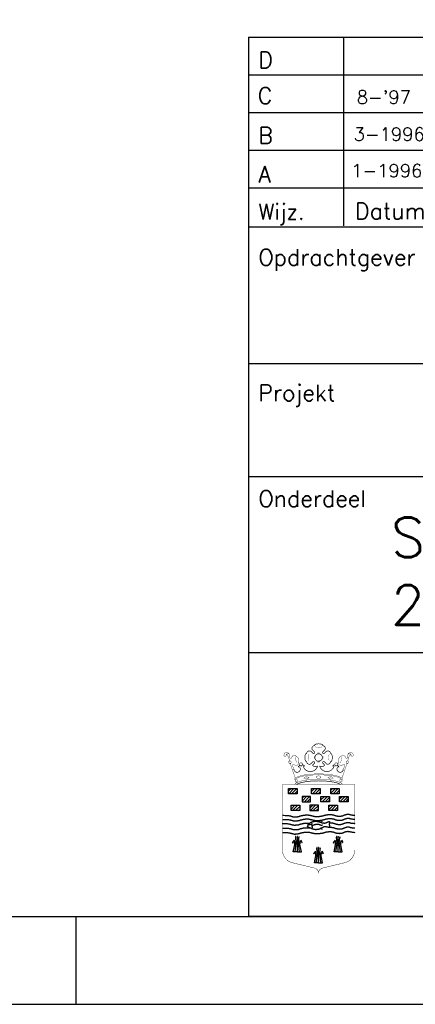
# Model space of a CAD drawing. Extents: x 0 to 84100, y 0 to 59400.
# Tile 3 of 10: x 62457 to 66965, y 0 to 11201. Entities that reach past the tile are written whole.
import ezdxf

# ---------------------------------------------------------------- set-up
doc = ezdxf.new("R2010")
doc.units = 0
doc.header["$LTSCALE"] = 60
doc.header["$MEASUREMENT"] = 0
doc.layers.get('0').update_dxf_attribs({"linetype": 'CONTINUOUS'})
for name, color, linetype in [('KADER', 2, 'CONTINUOUS'), ('STEMPEL', 4, 'CONTINUOUS'), ('WEGEN-TEGELPADEN', 130, 'CONTINUOUS')]:
    doc.layers.add(name, color=color, linetype=linetype)
doc.styles.add('ROMANS', font='romans')
doc.styles.get("Standard").update_dxf_attribs({"font": 'simplex'})

# ---------------------------------------------------------------- blocks, each defined once
blk = doc.blocks.new('*X9')
at = {"color": 0}
for p, q in [((172.22, 62.22), (174.52, 64.51)), ((172.22, 64.46), (172.28, 64.51)), ((172.77, 60.51), (176.77, 64.51)), ((175.01, 60.51), (178.72, 64.23)), ((177.26, 60.51), (178.72, 61.98)), ((186.72, 63.24), (187.99, 64.51)), ((186.72, 61), (190.24, 64.51)), ((188.48, 60.51), (192.48, 64.51)), ((190.73, 60.51), (193.22, 63.01)), ((192.97, 60.51), (193.22, 60.76)), ((164.95, 54.94), (168.45, 58.44)), ((164.95, 57.18), (166.2, 58.44)), ((166.69, 54.44), (170.69, 58.44)), ((168.94, 54.44), (171.45, 56.95)), ((171.18, 54.44), (171.45, 54.7)), ((179.27, 58.04), (179.67, 58.44)), ((179.27, 55.8), (181.92, 58.44)), ((180.16, 54.44), (184.16, 58.44)), ((182.41, 54.44), (185.77, 57.81)), ((184.65, 54.44), (185.77, 55.56)), ((193.51, 56.56), (195.39, 58.44)), ((193.63, 54.44), (197.63, 58.44)), ((195.88, 54.44), (199.88, 58.44)), ((198.12, 54.44), (200.01, 56.33)), ((156.69, 48.93), (159.54, 51.78)), ((156.69, 51.17), (157.3, 51.78)), ((157.79, 47.78), (161.79, 51.78)), ((160.03, 47.78), (163.19, 50.94)), ((162.28, 47.78), (163.19, 48.69)), ((170.83, 49.59), (173.01, 51.78)), ((171.26, 47.78), (175.26, 51.78)), ((173.5, 47.78), (177.33, 51.6)), ((175.75, 47.78), (177.33, 49.36)), ((185.31, 50.61), (186.48, 51.78)), ((185.31, 48.36), (188.73, 51.78)), ((186.97, 47.78), (190.97, 51.78)), ((189.22, 47.78), (191.81, 50.37)), ((191.46, 47.78), (191.81, 48.13))]:
    blk.add_line(p, q, dxfattribs=at)
blk = doc.blocks.new('*X10')
at = {"color": 0}
for p, q in [((154.66, 62.62), (156.56, 64.51)), ((154.8, 60.51), (158.8, 64.51)), ((157.05, 60.51), (161.05, 64.51)), ((159.29, 60.51), (161.16, 62.38))]:
    blk.add_line(p, q, dxfattribs=at)
blk = doc.blocks.new('STEMPEL')
at = {"layer": 'WEGEN-TEGELPADEN'}
for p, q in [((59260, 46487), (59266, 46489)), ((59911, 46487), (59906, 46489)), ((59327, 46281), (59327, 46281)), ((59605, 45824), (59629, 45833)), ((59607, 45750), (59627, 45742)), ((59308, 45619), (59293, 45596)), ((59308, 45619), (59293, 45596)), ((59318, 45585), (59308, 45619)), ((59318, 45585), (59308, 45619)), ((59332, 45585), (59326, 45652)), ((59332, 45585), (59326, 45652)), ((59344, 45487), (59344, 45651)), ((59344, 45487), (59344, 45651)), ((59344, 45487), (59344, 45651)), ((59344, 45487), (59344, 45651)), ((59356, 45585), (59362, 45647)), ((59356, 45585), (59362, 45647)), ((59370, 45585), (59380, 45619)), ((59370, 45585), (59380, 45619)), ((59380, 45619), (59392, 45600)), ((59380, 45619), (59392, 45600)), ((59773, 45619), (59758, 45596)), ((59773, 45619), (59758, 45596)), ((59783, 45585), (59773, 45619)), ((59783, 45585), (59773, 45619)), ((59797, 45585), (59791, 45652)), ((59797, 45585), (59791, 45652)), ((59809, 45487), (59809, 45651)), ((59809, 45487), (59809, 45651)), ((59809, 45487), (59809, 45651)), ((59809, 45487), (59809, 45651)), ((59821, 45585), (59827, 45647)), ((59821, 45585), (59827, 45647)), ((59835, 45585), (59845, 45619)), ((59835, 45585), (59845, 45619)), ((59845, 45619), (59857, 45600)), ((59845, 45619), (59857, 45600)), ((59297, 45487), (59318, 45585)), ((59297, 45487), (59318, 45585)), ((59344, 45487), (59297, 45487)), ((59344, 45487), (59297, 45487)), ((59305, 45585), (59344, 45585)), ((59305, 45585), (59344, 45585)), ((59318, 45487), (59332, 45585)), ((59318, 45487), (59332, 45585)), ((59383, 45585), (59344, 45585)), ((59383, 45585), (59344, 45585)), ((59344, 45487), (59391, 45487)), ((59344, 45487), (59391, 45487)), ((59370, 45487), (59356, 45585)), ((59370, 45487), (59356, 45585)), ((59391, 45487), (59370, 45585)), ((59391, 45487), (59370, 45585)), ((59549, 45494), (59535, 45471)), ((59549, 45494), (59535, 45471)), ((59559, 45461), (59549, 45494)), ((59559, 45461), (59549, 45494)), ((59573, 45461), (59567, 45527)), ((59573, 45461), (59567, 45527)), ((59585, 45362), (59585, 45527)), ((59585, 45362), (59585, 45527)), ((59585, 45362), (59585, 45527)), ((59585, 45362), (59585, 45527)), ((59598, 45461), (59603, 45523)), ((59598, 45461), (59603, 45523)), ((59611, 45461), (59621, 45494)), ((59611, 45461), (59621, 45494)), ((59621, 45494), (59633, 45475)), ((59621, 45494), (59633, 45475)), ((59762, 45487), (59783, 45585)), ((59762, 45487), (59783, 45585)), ((59809, 45487), (59762, 45487)), ((59809, 45487), (59762, 45487)), ((59769, 45585), (59809, 45585)), ((59769, 45585), (59809, 45585)), ((59783, 45487), (59797, 45585)), ((59783, 45487), (59797, 45585)), ((59848, 45585), (59809, 45585)), ((59848, 45585), (59809, 45585)), ((59809, 45487), (59856, 45487)), ((59809, 45487), (59856, 45487)), ((59835, 45487), (59821, 45585)), ((59835, 45487), (59821, 45585)), ((59856, 45487), (59835, 45585)), ((59856, 45487), (59835, 45585)), ((59539, 45362), (59559, 45461)), ((59539, 45362), (59559, 45461)), ((59546, 45461), (59585, 45461)), ((59546, 45461), (59585, 45461)), ((59559, 45362), (59573, 45461)), ((59559, 45362), (59573, 45461)), ((59625, 45461), (59585, 45461)), ((59625, 45461), (59585, 45461)), ((59611, 45362), (59598, 45461)), ((59611, 45362), (59598, 45461)), ((59632, 45362), (59611, 45461)), ((59632, 45362), (59611, 45461)), ((59585, 45362), (59539, 45362)), ((59585, 45362), (59539, 45362)), ((59585, 45362), (59632, 45362)), ((59585, 45362), (59632, 45362)), ((59585, 45243), (59585, 45243)), ((59585, 45243), (59585, 45243))]:
    blk.add_line(p, q, dxfattribs=at)
at = {"layer": 'WEGEN-TEGELPADEN', "color": 5}
blk.add_line((59334, 46272), (59334, 46272), dxfattribs=at)
at = {"layer": 'WEGEN-TEGELPADEN'}
for points in [[(73111, 47751), (58795, 47751)], [(59592, 46518), (59588, 46518)], [(59172, 45807), (59189, 45807), (59204, 45807), (59216, 45807), (59226, 45806), (59235, 45805), (59241, 45804), (59247, 45803), (59252, 45802), (59257, 45801), (59262, 45800), (59266, 45799), (59270, 45798), (59274, 45797), (59277, 45796), (59280, 45795), (59284, 45794), (59287, 45794), (59290, 45793), (59293, 45792), (59296, 45791), (59299, 45791), (59302, 45790), (59305, 45790), (59308, 45790), (59311, 45789), (59314, 45790), (59318, 45790), (59321, 45790), (59324, 45790), (59328, 45791), (59331, 45791), (59334, 45791), (59337, 45791), (59340, 45792), (59343, 45792), (59346, 45792), (59349, 45793), (59352, 45793), (59354, 45793), (59357, 45794), (59359, 45794), (59362, 45795), (59364, 45796), (59366, 45797), (59368, 45797), (59370, 45798), (59372, 45799), (59374, 45800), (59376, 45800), (59378, 45801), (59381, 45801), (59383, 45802), (59385, 45803), (59388, 45803), (59391, 45804), (59394, 45804), (59397, 45805), (59401, 45806), (59404, 45807), (59408, 45807), (59412, 45808), (59415, 45809), (59419, 45810), (59423, 45810), (59427, 45811), (59430, 45811), (59433, 45811), (59437, 45812), (59440, 45812), (59443, 45812), (59447, 45812), (59450, 45812), (59453, 45812), (59456, 45812), (59459, 45812), (59462, 45812), (59466, 45811), (59469, 45811), (59471, 45811), (59474, 45811), (59477, 45810), (59479, 45810)], [(59173, 45901), (59190, 45901), (59205, 45900), (59217, 45900), (59227, 45899), (59235, 45899), (59242, 45898), (59248, 45897), (59253, 45896), (59258, 45895), (59262, 45894), (59267, 45893), (59271, 45892), (59274, 45891), (59278, 45890), (59281, 45889), (59285, 45888), (59288, 45887), (59291, 45886), (59294, 45885), (59297, 45885), (59300, 45884), (59303, 45884), (59306, 45883), (59309, 45883), (59312, 45883), (59315, 45883), (59319, 45883), (59322, 45883), (59325, 45884), (59329, 45884), (59332, 45884), (59335, 45885), (59338, 45885), (59341, 45885), (59344, 45885), (59347, 45886), (59350, 45886), (59353, 45886), (59355, 45887), (59358, 45887), (59360, 45888), (59363, 45889), (59365, 45889), (59367, 45890), (59369, 45891), (59371, 45892), (59373, 45892), (59375, 45893), (59377, 45894), (59379, 45894), (59382, 45895), (59384, 45895), (59386, 45896), (59389, 45897), (59392, 45897), (59395, 45898), (59398, 45899), (59401, 45899), (59405, 45900), (59409, 45901), (59412, 45902), (59416, 45902), (59420, 45903), (59424, 45904), (59427, 45904), (59431, 45904), (59434, 45905), (59438, 45905), (59441, 45905), (59444, 45905), (59447, 45905), (59451, 45905), (59454, 45905), (59457, 45905), (59460, 45905), (59463, 45905), (59466, 45905), (59469, 45905), (59472, 45904), (59475, 45904), (59478, 45904), (59481, 45903), (59483, 45903), (59486, 45902), (59489, 45901), (59491, 45901), (59494, 45900), (59497, 45899), (59500, 45899), (59503, 45898), (59506, 45897), (59509, 45896), (59512, 45895), (59515, 45894), (59518, 45894), (59521, 45893), (59523, 45892), (59526, 45892), (59529, 45891), (59532, 45891), (59534, 45890), (59537, 45890), (59540, 45889), (59542, 45889), (59545, 45889), (59548, 45888), (59550, 45888), (59553, 45888), (59556, 45887), (59559, 45887), (59562, 45887), (59565, 45887), (59568, 45887), (59572, 45887), (59575, 45887), (59578, 45888), (59582, 45888), (59586, 45888), (59589, 45889), (59593, 45889), (59597, 45889), (59601, 45890), (59605, 45890), (59609, 45891), (59613, 45891), (59617, 45892), (59621, 45893), (59625, 45893), (59629, 45894), (59633, 45895), (59637, 45896), (59640, 45897), (59644, 45898), (59647, 45899), (59650, 45900), (59653, 45901), (59656, 45902), (59659, 45903), (59662, 45904), (59665, 45904), (59667, 45905), (59670, 45906), (59673, 45906), (59675, 45907), (59678, 45907), (59680, 45907), (59683, 45908), (59686, 45908), (59688, 45909), (59691, 45909), (59694, 45909), (59697, 45909), (59700, 45910), (59703, 45910), (59706, 45910), (59709, 45911), (59712, 45911), (59715, 45911), (59718, 45911), (59722, 45911), (59725, 45910), (59728, 45910), (59731, 45910), (59734, 45909), (59737, 45909), (59740, 45908), (59743, 45908), (59746, 45907), (59748, 45907), (59751, 45906), (59753, 45906), (59755, 45905), (59758, 45905), (59760, 45904), (59762, 45903), (59764, 45903), (59766, 45902), (59768, 45901), (59770, 45900), (59772, 45900), (59774, 45899), (59776, 45898), (59778, 45897), (59780, 45897), (59782, 45896), (59784, 45895), (59786, 45895), (59789, 45894), (59791, 45894), (59794, 45893), (59796, 45893), (59799, 45893), (59801, 45892), (59804, 45892), (59806, 45892), (59809, 45891), (59811, 45891), (59814, 45891), (59816, 45891), (59818, 45891), (59821, 45890), (59823, 45890), (59825, 45891), (59827, 45891), (59829, 45891), (59832, 45891), (59834, 45891), (59836, 45891), (59838, 45892), (59841, 45892), (59843, 45892), (59846, 45893), (59849, 45893), (59851, 45893), (59853, 45894), (59856, 45895), (59858, 45895), (59860, 45896), (59862, 45897), (59864, 45898), (59866, 45899), (59869, 45900), (59871, 45901), (59873, 45902), (59876, 45903), (59878, 45904), (59881, 45905), (59883, 45906), (59886, 45907), (59889, 45907), (59891, 45908), (59894, 45909), (59897, 45910), (59899, 45910), (59902, 45911), (59904, 45912), (59906, 45912), (59909, 45913), (59911, 45913), (59914, 45913), (59916, 45913), (59919, 45914), (59921, 45914), (59924, 45913), (59927, 45913), (59929, 45913), (59932, 45913), (59934, 45912), (59936, 45912), (59938, 45911), (59940, 45911), (59943, 45910), (59945, 45909), (59947, 45909), (59950, 45908), (59952, 45907), (59955, 45907), (59958, 45906), (59962, 45906), (59967, 45905), (59973, 45904), (59980, 45904), (59988, 45903), (59998, 45902)], [(59175, 45855), (59192, 45855), (59207, 45854), (59219, 45854), (59229, 45853), (59237, 45853), (59244, 45852), (59250, 45851), (59255, 45850), (59260, 45849), (59264, 45848), (59268, 45847), (59272, 45846), (59276, 45845), (59280, 45844), (59283, 45843), (59286, 45842), (59290, 45841), (59293, 45840), (59296, 45839), (59299, 45839), (59302, 45838), (59305, 45838), (59308, 45837), (59311, 45837), (59314, 45837), (59317, 45837), (59320, 45837), (59324, 45837), (59327, 45838), (59330, 45838), (59334, 45838), (59337, 45839), (59340, 45839), (59343, 45839), (59346, 45839), (59349, 45840), (59352, 45840), (59355, 45840), (59357, 45841), (59360, 45841), (59362, 45842), (59364, 45842), (59367, 45843), (59369, 45844), (59371, 45845), (59373, 45845), (59375, 45846), (59377, 45847), (59379, 45848), (59381, 45848), (59383, 45849), (59386, 45849), (59388, 45850), (59391, 45851), (59393, 45851), (59396, 45852), (59400, 45853), (59403, 45853), (59407, 45854), (59410, 45855), (59414, 45856), (59418, 45856), (59422, 45857), (59426, 45858), (59429, 45858), (59433, 45858), (59436, 45859), (59439, 45859), (59443, 45859), (59446, 45859), (59449, 45859), (59452, 45859), (59456, 45859), (59459, 45859), (59462, 45859), (59465, 45859), (59468, 45859), (59471, 45859), (59474, 45858), (59477, 45858), (59480, 45858), (59482, 45857), (59485, 45857), (59488, 45856), (59490, 45855), (59493, 45855), (59496, 45854), (59499, 45853), (59501, 45852), (59504, 45852), (59507, 45851), (59510, 45850), (59513, 45849), (59516, 45848), (59519, 45848), (59522, 45847), (59525, 45846), (59528, 45846), (59531, 45845), (59533, 45845), (59536, 45844), (59539, 45844), (59541, 45843), (59544, 45843), (59547, 45842), (59550, 45842), (59552, 45842), (59555, 45842), (59558, 45841), (59561, 45841), (59564, 45841), (59567, 45841), (59570, 45841), (59573, 45841), (59577, 45841), (59580, 45842), (59584, 45842), (59587, 45842), (59591, 45842), (59595, 45843), (59599, 45843), (59603, 45844), (59607, 45844), (59611, 45845), (59615, 45845), (59619, 45846), (59623, 45847), (59627, 45847), (59631, 45848), (59635, 45849), (59638, 45850), (59642, 45851), (59645, 45852), (59649, 45853), (59652, 45854), (59655, 45855), (59658, 45856), (59661, 45857), (59664, 45858), (59666, 45858), (59669, 45859), (59672, 45860), (59674, 45860), (59677, 45861), (59680, 45861), (59682, 45861), (59685, 45862), (59687, 45862), (59690, 45862), (59693, 45863), (59696, 45863), (59699, 45863), (59701, 45864), (59704, 45864), (59708, 45864), (59711, 45864), (59714, 45865), (59717, 45865), (59720, 45865), (59723, 45865), (59727, 45864), (59730, 45864), (59733, 45864), (59736, 45863), (59739, 45863), (59742, 45862), (59745, 45862), (59748, 45861), (59750, 45861), (59753, 45860), (59755, 45860), (59757, 45859), (59759, 45859), (59762, 45858), (59764, 45857), (59766, 45857), (59768, 45856), (59770, 45855), (59771, 45854), (59773, 45854), (59775, 45853), (59777, 45852), (59779, 45851), (59782, 45851), (59784, 45850), (59786, 45849), (59788, 45849), (59791, 45848), (59793, 45848), (59795, 45847), (59798, 45847), (59800, 45847), (59803, 45846), (59805, 45846), (59808, 45845), (59811, 45845), (59813, 45845), (59815, 45845), (59818, 45845), (59820, 45844), (59822, 45844), (59825, 45844), (59827, 45844), (59829, 45845), (59831, 45845), (59833, 45845), (59836, 45845), (59838, 45845), (59840, 45846), (59843, 45846), (59845, 45846), (59848, 45846), (59850, 45847), (59853, 45847), (59855, 45848), (59858, 45849), (59860, 45849), (59862, 45850), (59864, 45851), (59866, 45852), (59868, 45853), (59870, 45854), (59873, 45855), (59875, 45856), (59877, 45857), (59880, 45858), (59882, 45859), (59885, 45860), (59888, 45861), (59891, 45861), (59893, 45862), (59896, 45863), (59898, 45864), (59901, 45864), (59903, 45865), (59906, 45866), (59908, 45866), (59911, 45867), (59913, 45867), (59916, 45867), (59918, 45867), (59921, 45868), (59923, 45868), (59926, 45867), (59928, 45867), (59931, 45867), (59933, 45867), (59936, 45866), (59938, 45866), (59940, 45865), (59942, 45865), (59944, 45864), (59947, 45863), (59949, 45863), (59951, 45862), (59954, 45861), (59957, 45861), (59960, 45860), (59964, 45860), (59969, 45859), (59975, 45858), (59981, 45858), (59990, 45857), (60000, 45856)], [(59512, 45812), (59510, 45809), (59509, 45806), (59507, 45804), (59506, 45802), (59506, 45801), (59505, 45799), (59505, 45798), (59505, 45797), (59505, 45796), (59505, 45795), (59505, 45794), (59505, 45793), (59506, 45792), (59506, 45791), (59506, 45790), (59506, 45789), (59506, 45788), (59507, 45787), (59507, 45786), (59507, 45785), (59508, 45784), (59508, 45783), (59508, 45782), (59509, 45781), (59509, 45780), (59509, 45779), (59510, 45778), (59510, 45777), (59510, 45776), (59511, 45775), (59511, 45775), (59511, 45774), (59512, 45774), (59512, 45773), (59512, 45773), (59512, 45772), (59512, 45772), (59513, 45771), (59513, 45770), (59513, 45769), (59513, 45768), (59513, 45767), (59513, 45765), (59513, 45764), (59513, 45762), (59513, 45760), (59513, 45759), (59513, 45757)], [(59709, 45817), (59711, 45817), (59714, 45817), (59718, 45817), (59721, 45817), (59724, 45817), (59727, 45817), (59730, 45816), (59733, 45816), (59736, 45815), (59739, 45815), (59742, 45814), (59745, 45814), (59748, 45813), (59750, 45813), (59752, 45812), (59755, 45812), (59757, 45811), (59759, 45811), (59761, 45810), (59763, 45809), (59765, 45809), (59767, 45808), (59769, 45807), (59771, 45806), (59773, 45805), (59775, 45805), (59777, 45804), (59779, 45803), (59781, 45803), (59783, 45802), (59786, 45801), (59788, 45801), (59790, 45800), (59793, 45800), (59795, 45800), (59798, 45799), (59800, 45799), (59803, 45798), (59805, 45798), (59808, 45798), (59810, 45798), (59813, 45797), (59815, 45797), (59818, 45797), (59820, 45797), (59822, 45797), (59824, 45797), (59826, 45797), (59828, 45797), (59831, 45798), (59833, 45798), (59835, 45798), (59838, 45798), (59840, 45798), (59843, 45799), (59845, 45799), (59848, 45799), (59850, 45800), (59853, 45801), (59855, 45801), (59857, 45802), (59859, 45803), (59861, 45804), (59864, 45805), (59866, 45805), (59868, 45806), (59870, 45807), (59872, 45808), (59875, 45809), (59877, 45810), (59880, 45811), (59883, 45812), (59885, 45813), (59888, 45814), (59891, 45815), (59893, 45816), (59896, 45816), (59898, 45817), (59901, 45818), (59903, 45818), (59906, 45819), (59908, 45819), (59910, 45820), (59913, 45820), (59915, 45820), (59918, 45820), (59921, 45820), (59923, 45820), (59926, 45820), (59928, 45820), (59931, 45819), (59933, 45819), (59935, 45818), (59937, 45818), (59940, 45817), (59942, 45817), (59944, 45816), (59946, 45815), (59949, 45815), (59951, 45814), (59954, 45813), (59958, 45813), (59962, 45812), (59966, 45812), (59972, 45811), (59979, 45810), (59987, 45810), (59997, 45809)], [(59173, 45706), (59190, 45706), (59205, 45705), (59217, 45705), (59227, 45704), (59235, 45704), (59242, 45703), (59248, 45702), (59253, 45701), (59258, 45700), (59262, 45699), (59267, 45698), (59271, 45697), (59274, 45696), (59278, 45695), (59281, 45694), (59285, 45693), (59288, 45692), (59291, 45691), (59294, 45690), (59297, 45690), (59300, 45689), (59303, 45689), (59306, 45688), (59309, 45688), (59312, 45688), (59315, 45688), (59319, 45688), (59322, 45688), (59325, 45689), (59329, 45689), (59332, 45689), (59335, 45690), (59338, 45690), (59341, 45690), (59344, 45690), (59347, 45691), (59350, 45691), (59353, 45691), (59355, 45692), (59358, 45692), (59360, 45693), (59363, 45693), (59365, 45694), (59367, 45695), (59369, 45696), (59371, 45696), (59373, 45697), (59375, 45698), (59377, 45699), (59379, 45699), (59382, 45700), (59384, 45700), (59386, 45701), (59389, 45702), (59392, 45702), (59395, 45703), (59398, 45704), (59401, 45704), (59405, 45705), (59409, 45706), (59412, 45707), (59416, 45707), (59420, 45708), (59424, 45709), (59427, 45709), (59431, 45709), (59434, 45710), (59438, 45710), (59441, 45710), (59444, 45710), (59447, 45710), (59451, 45710), (59454, 45710), (59457, 45710), (59460, 45710), (59463, 45710), (59466, 45710), (59469, 45710), (59472, 45709), (59475, 45709), (59478, 45709), (59481, 45708), (59483, 45708), (59486, 45707), (59489, 45706), (59491, 45706), (59494, 45705), (59497, 45704), (59500, 45703), (59503, 45703), (59506, 45702), (59509, 45701), (59512, 45700), (59515, 45699), (59518, 45699), (59521, 45698), (59523, 45697), (59526, 45697), (59529, 45696), (59532, 45696), (59534, 45695), (59537, 45695), (59540, 45694), (59542, 45694), (59545, 45694), (59548, 45693), (59550, 45693), (59553, 45693), (59556, 45692), (59559, 45692), (59562, 45692), (59565, 45692), (59568, 45692), (59572, 45692), (59575, 45692), (59578, 45693), (59582, 45693), (59586, 45693), (59589, 45694), (59593, 45694), (59597, 45694), (59601, 45695), (59605, 45695), (59609, 45696), (59613, 45696), (59617, 45697), (59621, 45698), (59625, 45698), (59629, 45699), (59633, 45700), (59637, 45701), (59640, 45702), (59644, 45703), (59647, 45704), (59650, 45705), (59653, 45706), (59656, 45707), (59659, 45708), (59662, 45709), (59665, 45709), (59667, 45710), (59670, 45711), (59673, 45711), (59675, 45712), (59678, 45712), (59680, 45712), (59683, 45713), (59686, 45713), (59688, 45713), (59691, 45714), (59694, 45714), (59697, 45714), (59700, 45715), (59703, 45715), (59706, 45715), (59709, 45715), (59712, 45716), (59715, 45716), (59718, 45716), (59722, 45716), (59725, 45715), (59728, 45715), (59731, 45715), (59734, 45714), (59737, 45714), (59740, 45713), (59743, 45713), (59746, 45712), (59748, 45712), (59751, 45711), (59753, 45711), (59755, 45710), (59758, 45710), (59760, 45709), (59762, 45708), (59764, 45708), (59766, 45707), (59768, 45706), (59770, 45705), (59772, 45705), (59774, 45704), (59776, 45703), (59778, 45702), (59780, 45702), (59782, 45701), (59784, 45700), (59786, 45700), (59789, 45699), (59791, 45699), (59794, 45698), (59796, 45698), (59799, 45698), (59801, 45697), (59804, 45697), (59806, 45697), (59809, 45696), (59811, 45696), (59814, 45696), (59816, 45696), (59818, 45696), (59821, 45695), (59823, 45695), (59825, 45696), (59827, 45696), (59829, 45696), (59832, 45696), (59834, 45696), (59836, 45696), (59838, 45697), (59841, 45697), (59843, 45697), (59846, 45697), (59849, 45698), (59851, 45698), (59853, 45699), (59856, 45700), (59858, 45700), (59860, 45701), (59862, 45702), (59864, 45703), (59866, 45704), (59869, 45705), (59871, 45706), (59873, 45707), (59876, 45708), (59878, 45709), (59881, 45710), (59883, 45711), (59886, 45712), (59889, 45712), (59891, 45713), (59894, 45714), (59897, 45715), (59899, 45715), (59902, 45716), (59904, 45717), (59906, 45717), (59909, 45718), (59911, 45718), (59914, 45718), (59916, 45718), (59919, 45719), (59921, 45719), (59924, 45718), (59927, 45718), (59929, 45718), (59932, 45718), (59934, 45717), (59936, 45717), (59938, 45716), (59940, 45716), (59943, 45715), (59945, 45714), (59947, 45714), (59950, 45713), (59952, 45712), (59955, 45712), (59958, 45711), (59962, 45711), (59967, 45710), (59973, 45709), (59980, 45709), (59988, 45708), (59998, 45707)], [(59175, 45756), (59193, 45756), (59207, 45756), (59219, 45755), (59229, 45754), (59238, 45754), (59244, 45753), (59250, 45752), (59255, 45751), (59260, 45750), (59265, 45749), (59269, 45748), (59273, 45747), (59277, 45746), (59280, 45745), (59284, 45744), (59287, 45743), (59290, 45742), (59293, 45741), (59296, 45740), (59299, 45740), (59302, 45739), (59305, 45739), (59308, 45738), (59311, 45738), (59314, 45738), (59317, 45738), (59321, 45738), (59324, 45738), (59327, 45739), (59331, 45739), (59334, 45739), (59337, 45740), (59340, 45740), (59344, 45740), (59347, 45740), (59349, 45741), (59352, 45741), (59355, 45741), (59358, 45742), (59360, 45742), (59362, 45743), (59365, 45744), (59367, 45744), (59369, 45745), (59371, 45746), (59373, 45747), (59375, 45747), (59377, 45748), (59379, 45749), (59382, 45749), (59384, 45750), (59386, 45750), (59388, 45751), (59391, 45752), (59394, 45752), (59397, 45753), (59400, 45754), (59404, 45754), (59407, 45755), (59411, 45756), (59415, 45757), (59418, 45757), (59422, 45758), (59426, 45759), (59430, 45759), (59433, 45759), (59437, 45760), (59440, 45760), (59443, 45760), (59446, 45760), (59450, 45760), (59453, 45760), (59456, 45760), (59459, 45760), (59462, 45760), (59466, 45760), (59469, 45760), (59472, 45760), (59475, 45759), (59477, 45759), (59480, 45759), (59483, 45758), (59484, 45758)], [(59518, 45787), (59524, 45789), (59530, 45792), (59534, 45794), (59538, 45795), (59542, 45796), (59544, 45797), (59547, 45798), (59549, 45798), (59551, 45798), (59553, 45799), (59555, 45799), (59557, 45800), (59558, 45800), (59560, 45800), (59562, 45800), (59564, 45800), (59565, 45801), (59567, 45801), (59569, 45801), (59571, 45801), (59573, 45801), (59575, 45801), (59576, 45800), (59578, 45800), (59580, 45800), (59581, 45800), (59582, 45800), (59584, 45800), (59585, 45800), (59586, 45799), (59588, 45799), (59589, 45799), (59591, 45798), (59592, 45797), (59594, 45797), (59595, 45796), (59597, 45795), (59598, 45795), (59599, 45794), (59601, 45793), (59602, 45793), (59603, 45792), (59605, 45792), (59606, 45792), (59607, 45791), (59608, 45791), (59610, 45791), (59611, 45791), (59613, 45790), (59615, 45790), (59617, 45790), (59619, 45790), (59622, 45790), (59625, 45790), (59628, 45791), (59632, 45791)], [(59711, 45766), (59714, 45766), (59717, 45766), (59721, 45766), (59724, 45766), (59727, 45765), (59730, 45765), (59733, 45765), (59736, 45764), (59739, 45764), (59742, 45763), (59745, 45763), (59748, 45762), (59751, 45762), (59753, 45761), (59755, 45761), (59758, 45760), (59760, 45760), (59762, 45759), (59764, 45758), (59766, 45758), (59768, 45757), (59770, 45756), (59772, 45756), (59774, 45755), (59776, 45754), (59778, 45753), (59780, 45752), (59782, 45752), (59784, 45751), (59786, 45750), (59789, 45750), (59791, 45749), (59793, 45749), (59796, 45748), (59798, 45748), (59801, 45748), (59803, 45747), (59806, 45747), (59808, 45747), (59811, 45746), (59813, 45746), (59816, 45746), (59818, 45746), (59821, 45746), (59823, 45746), (59825, 45746), (59827, 45746), (59829, 45746), (59832, 45746), (59834, 45746), (59836, 45746), (59838, 45746), (59841, 45747), (59843, 45747), (59846, 45747), (59848, 45748), (59851, 45748), (59853, 45748), (59856, 45749), (59858, 45750), (59860, 45750), (59862, 45751), (59865, 45752), (59867, 45753), (59869, 45754), (59871, 45755), (59873, 45756), (59875, 45757), (59878, 45758), (59880, 45759), (59883, 45760), (59886, 45761), (59888, 45762), (59891, 45762), (59894, 45763), (59896, 45764), (59899, 45765), (59901, 45766), (59904, 45766), (59906, 45767), (59909, 45767), (59911, 45768), (59914, 45768), (59916, 45768), (59919, 45769), (59921, 45769), (59924, 45769), (59926, 45769), (59929, 45768), (59931, 45768), (59934, 45768), (59936, 45767), (59938, 45767), (59941, 45766), (59943, 45766), (59945, 45765), (59947, 45764), (59949, 45764), (59952, 45763), (59954, 45762), (59957, 45762), (59961, 45761), (59965, 45761), (59969, 45760), (59975, 45759), (59982, 45759), (59990, 45758), (60000, 45757)]]:
    blk.add_lwpolyline(points, dxfattribs=at)
for points, const_width in [([(59633, 46690, 0.066166), (59634, 46693, 0.218179), (59630, 46703, 0.092392), (59618, 46710, 0.049078), (59604, 46713, 0.036734), (59586, 46714, 0.036734), (59568, 46713, 0.049078), (59554, 46710, 0.092392), (59542, 46703, 0.218179), (59538, 46693, 0.066166), (59538, 46690, 0.092392)], 7.5), ([(59215, 46583), (59217, 46579), (59217, 46588, -0.889413), (59252, 46589, 1.089481), (59192, 46579, 1.081763), (59214, 46589)], 3.75), ([(59256, 46519), (59249, 46518), (59253, 46524, 0.123137), (59222, 46598, 0.123137)], 3.75), ([(59452, 46606, 0.03654), (59450, 46606, 0.218179), (59441, 46602, 0.092392), (59434, 46590, 0.049078), (59431, 46576, 0.036734), (59429, 46558, 0.036734), (59431, 46540, 0.049078), (59434, 46526, 0.092392), (59441, 46514, 0.218179), (59450, 46510, 0.03654), (59452, 46510, 0.092392)], 7.5), ([(59538, 46693, 0.583164), (59515, 46645), (59537, 46624, -1), (59520, 46607), (59506, 46621, 0.700097), (59450, 46606)], 7.5), ([(59580, 46612), (59580, 46600, 0.333333), (59544, 46564), (59532, 46564)], 7.5), ([(59546, 46681, 0.055897), (59554, 46677, 0.049078), (59568, 46674, 0.036734), (59586, 46672, 0.036734), (59604, 46674, 0.049078), (59618, 46677, 0.055897), (59625, 46681, 0.074718)], 3), ([(59640, 46564), (59628, 46564, 0.333333), (59592, 46600), (59592, 46612)], 7.5), ([(59721, 46606, 0.700097), (59666, 46621), (59652, 46607, -1), (59635, 46624), (59656, 46645, 0.583164), (59634, 46693, 0.583164)], 7.5), ([(59719, 46606, -0.03654), (59721, 46606, -0.218179), (59730, 46602, -0.092392), (59737, 46590, -0.049078), (59741, 46576, -0.036734), (59742, 46558, -0.036734), (59741, 46540, -0.049078), (59737, 46526, -0.092392), (59730, 46514, -0.218179), (59721, 46510, -0.03654), (59719, 46510, -0.092392)], 7.5), ([(59915, 46519), (59923, 46518), (59919, 46524, -0.123137), (59950, 46598, -0.123137)], 3.75), ([(59957, 46583), (59955, 46579), (59954, 46588, 0.889413), (59920, 46589, -1.089481), (59979, 46579, -1.081763), (59958, 46589)], 3.75), ([(59257, 46519, 1.007702), (59265, 46491, 1.007702)], 3.75), ([(59252, 46589), (59259, 46558, 0.794123), (59277, 46554), (59287, 46575, -0.583164), (59330, 46570)], 3.75), ([(59265, 46491, 0.844225), (59256, 46519, 0.844225)], 3.75), ([(59300, 46420, 1.050269), (59306, 46428, -0.128822), (59289, 46468, -0.650677), (59302, 46479), (59324, 46468, 0.583164), (59354, 46498, 0.583164)], 3.75), ([(59322, 46559, 0.040188), (59321, 46554, 0.049078), (59322, 46543, 0.036734), (59326, 46529, 0.036734), (59332, 46515, 0.049078), (59338, 46506, 0.041669), (59341, 46502, 0.218179)], 3), ([(59351, 46497, 0.092308), (59354, 46498, 0.218179), (59360, 46503, 0.092392), (59362, 46514, 0.049078), (59362, 46525, 0.036734), (59358, 46539, 0.036734), (59352, 46553, 0.049078), (59346, 46562, 0.092392), (59338, 46570, 0.218179), (59330, 46570, 0.081684), (59327, 46569, 0.092392)], 3.75), ([(59391, 46466, 5.446605), (59379, 46465, 5.446605)], 6), ([(59450, 46510, 0.700097), (59506, 46495), (59520, 46509, -1), (59537, 46492), (59520, 46475, 0.446629), (59520, 46466, 0.307347), (59574, 46462, -0.742073), (59412, 46455)], 7.5), ([(59465, 46523, 0.023833), (59467, 46526, 0.049078), (59470, 46540, 0.036734), (59471, 46558, 0.036734), (59470, 46576, 0.049078), (59467, 46590, 0.023833), (59465, 46593, 0.218179)], 3), ([(59532, 46552), (59544, 46552, 0.333333), (59580, 46516), (59580, 46504)], 7.5), ([(59592, 46504), (59592, 46516, 0.333333), (59628, 46552), (59640, 46552)], 7.5), ([(59760, 46455, -0.742073), (59598, 46462, 0.307347), (59651, 46466, 0.446629), (59652, 46475), (59635, 46492, -1), (59652, 46509), (59666, 46495, 0.700097), (59721, 46510, 0.700097)], 7.5), ([(59706, 46523, -0.023833), (59705, 46526, -0.049078), (59702, 46540, -0.036734), (59700, 46558, -0.036734), (59702, 46576, -0.049078), (59705, 46590, -0.023833), (59706, 46593, -0.218179)], 3), ([(59780, 46466, -5.446605), (59792, 46465, -5.446605)], 6), ([(59821, 46497, -0.092308), (59817, 46498, -0.218179), (59811, 46503, -0.092392), (59809, 46514, -0.049078), (59810, 46525, -0.036734), (59814, 46539, -0.036734), (59819, 46553, -0.049078), (59826, 46562, -0.092392), (59834, 46570, -0.218179), (59842, 46570, -0.081684), (59845, 46569, -0.092392)], 3.75), ([(59872, 46420, -1.050269), (59865, 46428, 0.128822), (59883, 46468, 0.650677), (59869, 46479), (59848, 46468, -0.583164), (59817, 46498, -0.583164)], 3.75), ([(59850, 46559, -0.040188), (59850, 46554, -0.049078), (59849, 46543, -0.036734), (59846, 46529, -0.036734), (59840, 46515, -0.049078), (59834, 46506, -0.041669), (59830, 46502, -0.218179)], 3), ([(59920, 46589), (59913, 46558, -0.794123), (59895, 46554), (59884, 46575, 0.583164), (59842, 46570)], 3.75), ([(59907, 46491, -0.844225), (59915, 46519, -0.844225)], 3.75), ([(59915, 46519, -1.007702), (59907, 46491, -1.007702)], 3.75), ([(59305, 46419, 1.264229), (59369, 46449, 0.818275), (59355, 46446, -0.837114), (59389, 46457, -0.837114), (59426, 46459, 1.020727), (59412, 46454, 1.020727)], 7.5), ([(59851, 46299, 0.16882), (59855, 46311, 0.27405), (59845, 46328, 0.069583), (59776, 46354, 0.032344), (59696, 46367, 0.023416), (59585, 46372, 0.023416), (59474, 46367, 0.032344), (59394, 46354, 0.069583), (59325, 46328, 0.27405), (59315, 46311, 0.16882), (59319, 46299, 0.011513)], 3.75), ([(59867, 46419, -1.264229), (59803, 46449, -0.818275), (59817, 46446, 0.837114), (59782, 46457, 0.837114), (59746, 46459, -1.020727), (59760, 46454, -1.020727)], 7.5), ([(59855, 46251, 0.247599), (59845, 46266, 0.069583), (59776, 46292, 0.032344), (59696, 46305, 0.023416), (59585, 46310, 0.023416), (59474, 46305, 0.032344), (59394, 46292, 0.069583), (59325, 46266, 0.247599), (59315, 46251, 0.27405)], 3.75), ([(59842, 46306, 0.162829), (59844, 46311, 0.27405), (59840, 46319, 0.069583), (59773, 46344, 0.032344), (59695, 46356, 0.023416), (59585, 46361, 0.023416), (59475, 46356, 0.032344), (59397, 46344, 0.069583), (59330, 46319, 0.27405), (59326, 46311, 0.162829), (59328, 46306, 0.002089)], 3.75), ([(59327, 46281, 0.414214), (59332, 46276), (59332, 46276, -0.414214), (59337, 46272)], 3.75), ([(59838, 46251, 0.067811), (59773, 46275, 0.032344), (59695, 46288, 0.023416), (59585, 46293, 0.023416), (59475, 46288, 0.032344), (59397, 46275, 0.067811), (59332, 46251, 0.215527)], 7.5), ([(59833, 46272), (59833, 46272, -0.414214), (59838, 46276), (59838, 46276, 0.414214), (59843, 46281), (59843, 46281)], 3.75), ([(59999, 46251), (59173, 46251), (59173, 45507, 0.347824), (59288, 45361), (59539, 45301, -0.347824), (59585, 45243, -0.347824), (59632, 45301), (59882, 45361, 0.347824), (59998, 45507), (59998, 46251), (59998, 45507)], 4.5)]:
    blk.add_lwpolyline(points, format="xyb", dxfattribs=dict(at, const_width=const_width))
for points, const_width in [([(59584, 46598), (59580, 46598)], 3.75), ([(59592, 46598), (59588, 46598)], 3.75), ([(59320, 46323), (59265, 46484), (59258, 46487), (59265, 46491)], 3.75), ([(59548, 46562), (59543, 46562)], 3.75), ([(59548, 46554), (59543, 46554)], 3.75), ([(59584, 46518), (59580, 46518)], 3.75), ([(59628, 46562), (59624, 46562)], 3.75), ([(59628, 46554), (59624, 46554)], 3.75), ([(59852, 46323), (59907, 46484), (59913, 46487), (59907, 46491)], 3.75), ([(59291, 46428), (59300, 46420)], 3.75), ([(59880, 46428), (59872, 46420)], 3.75), ([(59418, 46324), (59477, 46330)], 0.75), ([(59446, 46344), (59449, 46310)], 0.75), ([(59693, 46330), (59752, 46324)], 0.75), ([(59724, 46344), (59721, 46310)], 0.75)]:
    blk.add_lwpolyline(points, dxfattribs=dict(at, const_width=const_width))
at = {"layer": 'WEGEN-TEGELPADEN', "const_width": 3.75}
for points in [[(59344, 46302, 0.133521), (59340, 46306, 0.106777), (59335, 46307, 0.082706), (59330, 46306, 0.07119), (59325, 46304, 0.07119), (59321, 46301, 0.082706), (59318, 46296, 0.106777), (59317, 46291, 0.133521), (59319, 46286, 0.133521), (59322, 46283, 0.106777), (59328, 46281, 0.082706), (59333, 46282, 0.07119), (59338, 46284, 0.07119), (59342, 46288, 0.082706), (59345, 46292, 0.106777), (59345, 46297, 0.133521)], [(59610, 46335, 0.161677), (59609, 46340, 0.106139), (59603, 46345, 0.070292), (59595, 46348, 0.05655), (59585, 46349, 0.05655), (59575, 46348, 0.070292), (59567, 46345, 0.106139), (59561, 46340, 0.161677), (59560, 46335, 0.161677), (59561, 46330, 0.106139), (59567, 46325, 0.070292), (59575, 46322, 0.05655), (59585, 46321, 0.05655), (59595, 46322, 0.070292), (59603, 46325, 0.106139), (59609, 46330, 0.161677)], [(59826, 46302, -0.133521), (59830, 46306, -0.106777), (59835, 46307, -0.082706), (59840, 46306, -0.07119), (59845, 46304, -0.07119), (59849, 46301, -0.082706), (59852, 46296, -0.106777), (59853, 46291, -0.133521), (59851, 46286, -0.133521), (59848, 46283, -0.106777), (59842, 46281, -0.082706), (59837, 46282, -0.07119), (59832, 46284, -0.07119), (59828, 46288, -0.082706), (59825, 46292, -0.106777), (59825, 46297, -0.133521)]]:
    blk.add_lwpolyline(points, format="xyb", close=True, dxfattribs=at)
for points in [[(59449, 46310), (59418, 46324), (59446, 46344), (59477, 46330)], [(59721, 46310), (59693, 46330), (59724, 46344), (59752, 46324)]]:
    blk.add_lwpolyline(points, close=True, dxfattribs=at)
at = {"layer": 'WEGEN-TEGELPADEN'}
for points in [[(59340, 46206), (59340, 46146), (59243, 46146), (59243, 46206)], [(59506, 46206), (59604, 46206), (59604, 46146), (59506, 46146)], [(59724, 46206), (59821, 46206), (59821, 46146), (59724, 46146)], [(59397, 46114), (59397, 46054), (59495, 46054), (59495, 46114)], [(59612, 46114), (59709, 46114), (59709, 46054), (59612, 46054)], [(59825, 46114), (59923, 46114), (59923, 46054), (59825, 46054)], [(59273, 46015), (59371, 46015), (59371, 45955), (59273, 45955)], [(59583, 45955), (59583, 46015), (59485, 46015), (59485, 45955)], [(59702, 46015), (59800, 46015), (59800, 45955), (59702, 45955)], [(59482, 45811), (59484, 45813), (59486, 45814), (59488, 45816), (59490, 45817), (59492, 45818), (59494, 45819), (59497, 45820), (59499, 45821), (59501, 45822), (59503, 45823), (59505, 45824), (59507, 45825), (59509, 45826), (59512, 45826), (59514, 45827), (59516, 45828), (59518, 45828), (59521, 45829), (59523, 45830), (59525, 45830), (59528, 45831), (59530, 45832), (59532, 45832), (59535, 45832), (59537, 45833), (59540, 45833), (59542, 45833), (59544, 45833), (59547, 45833), (59549, 45833), (59551, 45833), (59554, 45833), (59556, 45833), (59559, 45833), (59561, 45833), (59564, 45833), (59566, 45833), (59569, 45832), (59571, 45832), (59574, 45832), (59576, 45831), (59579, 45831), (59581, 45830), (59584, 45830), (59586, 45829), (59589, 45828), (59591, 45828), (59594, 45827), (59597, 45826), (59599, 45825), (59602, 45824), (59605, 45824), (59607, 45823), (59610, 45822), (59612, 45821), (59615, 45820), (59617, 45820), (59620, 45819), (59622, 45818), (59624, 45817), (59626, 45817), (59629, 45816), (59631, 45816), (59633, 45815), (59635, 45815), (59637, 45814), (59639, 45814), (59641, 45814), (59643, 45814), (59645, 45813), (59647, 45813), (59649, 45813), (59651, 45813), (59653, 45813), (59655, 45813), (59657, 45814), (59658, 45814), (59660, 45814), (59662, 45814), (59664, 45815), (59666, 45815), (59668, 45816), (59669, 45816), (59671, 45817), (59673, 45818), (59675, 45819), (59678, 45819), (59680, 45820), (59682, 45822), (59685, 45823), (59687, 45824), (59690, 45825), (59692, 45826), (59695, 45827), (59697, 45828), (59699, 45829), (59701, 45830), (59703, 45831), (59705, 45832), (59706, 45832), (59708, 45832), (59709, 45831), (59709, 45830), (59710, 45828), (59710, 45825), (59710, 45822), (59709, 45818), (59709, 45813), (59709, 45809), (59708, 45804), (59708, 45799), (59708, 45794), (59709, 45789), (59709, 45785), (59710, 45781), (59711, 45777), (59711, 45774), (59712, 45771), (59712, 45768), (59712, 45766), (59711, 45765), (59710, 45764), (59709, 45763), (59707, 45763), (59705, 45763), (59703, 45763), (59701, 45763), (59699, 45764), (59697, 45764), (59695, 45765), (59692, 45765), (59690, 45766), (59688, 45766), (59685, 45766), (59683, 45767), (59681, 45767), (59679, 45767), (59677, 45768), (59674, 45768), (59672, 45768), (59670, 45768), (59668, 45768), (59666, 45768), (59665, 45768), (59663, 45769), (59661, 45769), (59660, 45769), (59658, 45769), (59657, 45769), (59655, 45769), (59654, 45769), (59653, 45769), (59651, 45769), (59650, 45769), (59649, 45768), (59648, 45768), (59647, 45768), (59646, 45768), (59644, 45767), (59643, 45767), (59642, 45767), (59641, 45766), (59640, 45765), (59638, 45765), (59637, 45764), (59636, 45764), (59635, 45763), (59633, 45762), (59632, 45762), (59631, 45761), (59629, 45760), (59628, 45760), (59627, 45759), (59625, 45758), (59624, 45758), (59623, 45757), (59621, 45757), (59620, 45756), (59619, 45755), (59617, 45755), (59616, 45754), (59615, 45754), (59613, 45753), (59612, 45752), (59610, 45752), (59608, 45751), (59607, 45750), (59605, 45749), (59604, 45748), (59602, 45748), (59601, 45747), (59599, 45746), (59598, 45745), (59596, 45745), (59595, 45744), (59593, 45744), (59592, 45743), (59590, 45743), (59589, 45742), (59588, 45742), (59586, 45741), (59585, 45741), (59584, 45741), (59582, 45740), (59581, 45740), (59580, 45740), (59578, 45739), (59576, 45739), (59575, 45739), (59573, 45739), (59571, 45738), (59569, 45738), (59567, 45738), (59566, 45738), (59564, 45738), (59562, 45738), (59560, 45737), (59558, 45737), (59557, 45737), (59555, 45737), (59553, 45737), (59552, 45737), (59550, 45737), (59548, 45737), (59547, 45737), (59545, 45738), (59543, 45738), (59542, 45738), (59540, 45738), (59538, 45739), (59536, 45739), (59535, 45739), (59533, 45740), (59531, 45740), (59529, 45741), (59528, 45741), (59526, 45742), (59524, 45743), (59522, 45743), (59521, 45744), (59519, 45744), (59517, 45745), (59515, 45746), (59513, 45746), (59511, 45747), (59509, 45748), (59507, 45748), (59505, 45749), (59503, 45750), (59502, 45751), (59500, 45751), (59498, 45752), (59496, 45753), (59494, 45753), (59493, 45754), (59491, 45755), (59489, 45756), (59487, 45756), (59486, 45757), (59484, 45758), (59482, 45759), (59481, 45760), (59479, 45760), (59477, 45761), (59476, 45762), (59474, 45763), (59473, 45763), (59471, 45764), (59470, 45765), (59469, 45765), (59468, 45766), (59466, 45767), (59465, 45767), (59464, 45768), (59463, 45769), (59463, 45769), (59462, 45770), (59461, 45771), (59461, 45772), (59461, 45773), (59461, 45774), (59462, 45776), (59462, 45777), (59463, 45779), (59463, 45780), (59464, 45782), (59464, 45783), (59465, 45785), (59465, 45787), (59465, 45788), (59465, 45790), (59465, 45791), (59465, 45793), (59465, 45795), (59466, 45796), (59467, 45798), (59468, 45800), (59469, 45801), (59471, 45803), (59473, 45805), (59475, 45807), (59477, 45808), (59479, 45810)]]:
    blk.add_lwpolyline(points, close=True, dxfattribs=at)
for points in [[(59293, 45596, 0.175328), (59293, 45596, 0.104088), (59291, 45595, 0.064699), (59290, 45594, 0.050855), (59289, 45593, 0.050855), (59289, 45591, 0.064699), (59289, 45590, 0.104088), (59289, 45589, 0.175328), (59289, 45588, 0.175328), (59290, 45588, 0.104088), (59291, 45589, 0.064699), (59292, 45590, 0.050855), (59293, 45591, 0.050855), (59294, 45592, 0.064699), (59294, 45594, 0.104088), (59294, 45595, 0.175328)], [(59326, 45652, 0.219278), (59326, 45652, 0.09201), (59327, 45653, 0.048714), (59327, 45654, 0.036427), (59327, 45656, 0.036427), (59327, 45658, 0.048714), (59326, 45659, 0.09201), (59326, 45660, 0.219278), (59325, 45660, 0.219278), (59325, 45660, 0.09201), (59324, 45659, 0.048714), (59324, 45657, 0.036427), (59324, 45656, 0.036427), (59324, 45654, 0.048714), (59325, 45653, 0.09201), (59325, 45652, 0.219278)], [(59344, 45651, 0.217703), (59344, 45652, 0.092556), (59345, 45653, 0.049237), (59345, 45654, 0.036867), (59346, 45655, 0.036867), (59346, 45657, 0.049237), (59345, 45658, 0.092556), (59345, 45659, 0.217703), (59344, 45659, 0.217703), (59344, 45659, 0.092556), (59343, 45658, 0.049237), (59343, 45657, 0.036867), (59343, 45656, 0.036867), (59343, 45654, 0.049237), (59343, 45653, 0.092556), (59344, 45652, 0.217703)], [(59363, 45656, 0.204506), (59362, 45656, 0.096845), (59361, 45655, 0.053759), (59361, 45654, 0.040746), (59361, 45652, 0.040746), (59360, 45650, 0.053759), (59361, 45649, 0.096845), (59361, 45648, 0.204506), (59362, 45647, 0.204506), (59362, 45647, 0.096845), (59363, 45648, 0.053759), (59364, 45650, 0.040746), (59364, 45651, 0.040746), (59364, 45653, 0.053759), (59364, 45655, 0.096845), (59363, 45656, 0.204506)], [(59397, 45592, 0.217898), (59398, 45592, 0.092489), (59398, 45593, 0.049172), (59397, 45595, 0.036812), (59396, 45597, 0.036812), (59395, 45598, 0.049172), (59394, 45599, 0.092489), (59393, 45600, 0.217898), (59392, 45600, 0.217898), (59392, 45599, 0.092489), (59392, 45598, 0.049172), (59392, 45596, 0.036812), (59393, 45595, 0.036812), (59394, 45593, 0.049172), (59395, 45592, 0.092489), (59397, 45592, 0.217898)], [(59758, 45596, 0.175328), (59757, 45596, 0.104088), (59756, 45595, 0.064699), (59755, 45594, 0.050855), (59754, 45593, 0.050855), (59754, 45591, 0.064699), (59753, 45590, 0.104088), (59754, 45589, 0.175328), (59754, 45588, 0.175328), (59755, 45588, 0.104088), (59756, 45589, 0.064699), (59757, 45590, 0.050855), (59758, 45591, 0.050855), (59759, 45592, 0.064699), (59759, 45594, 0.104088), (59759, 45595, 0.175328)], [(59791, 45652, 0.219278), (59791, 45652, 0.09201), (59792, 45653, 0.048714), (59792, 45654, 0.036427), (59792, 45656, 0.036427), (59792, 45658, 0.048714), (59791, 45659, 0.09201), (59791, 45660, 0.219278), (59790, 45660, 0.219278), (59790, 45660, 0.09201), (59789, 45659, 0.048714), (59789, 45657, 0.036427), (59789, 45656, 0.036427), (59789, 45654, 0.048714), (59789, 45653, 0.09201), (59790, 45652, 0.219278)], [(59809, 45651, 0.217703), (59809, 45652, 0.092556), (59810, 45653, 0.049237), (59810, 45654, 0.036867), (59811, 45655, 0.036867), (59811, 45657, 0.049237), (59810, 45658, 0.092556), (59810, 45659, 0.217703), (59809, 45659, 0.217703), (59809, 45659, 0.092556), (59808, 45658, 0.049237), (59808, 45657, 0.036867), (59808, 45656, 0.036867), (59808, 45654, 0.049237), (59808, 45653, 0.092556), (59808, 45652, 0.217703)], [(59828, 45656, 0.221088), (59827, 45656, 0.091373), (59826, 45655, 0.048116), (59826, 45654, 0.035928), (59826, 45652, 0.035928), (59826, 45650, 0.048116), (59826, 45649, 0.091373), (59826, 45647, 0.221088), (59827, 45647, 0.221088), (59827, 45647, 0.091373), (59828, 45648, 0.048116), (59828, 45650, 0.035928), (59829, 45651, 0.035928), (59829, 45653, 0.048116), (59829, 45655, 0.091373), (59828, 45656, 0.221088)], [(59862, 45592, 0.217898), (59862, 45592, 0.092489), (59862, 45593, 0.049172), (59862, 45595, 0.036812), (59861, 45597, 0.036812), (59860, 45598, 0.049172), (59859, 45599, 0.092489), (59857, 45600, 0.217898), (59857, 45600, 0.217898), (59857, 45599, 0.092489), (59857, 45598, 0.049172), (59857, 45596, 0.036812), (59858, 45595, 0.036812), (59859, 45593, 0.049172), (59860, 45592, 0.092489), (59862, 45592, 0.217898)], [(59567, 45527, 0.219278), (59567, 45527, 0.09201), (59568, 45528, 0.048714), (59568, 45530, 0.036427), (59568, 45531, 0.036427), (59568, 45533, 0.048714), (59568, 45534, 0.09201), (59567, 45535, 0.219278), (59567, 45536, 0.219278), (59566, 45535, 0.09201), (59566, 45534, 0.048714), (59565, 45533, 0.036427), (59565, 45531, 0.036427), (59565, 45530, 0.048714), (59566, 45528, 0.09201), (59567, 45527, 0.219278)], [(59585, 45527, 0.217703), (59586, 45527, 0.092556), (59586, 45528, 0.049237), (59587, 45529, 0.036867), (59587, 45531, 0.036867), (59587, 45533, 0.049237), (59587, 45534, 0.092556), (59586, 45535, 0.217703), (59586, 45535, 0.217703), (59585, 45535, 0.092556), (59585, 45534, 0.049237), (59584, 45533, 0.036867), (59584, 45531, 0.036867), (59584, 45529, 0.049237), (59584, 45528, 0.092556), (59585, 45527, 0.217703)], [(59604, 45532, 0.221088), (59604, 45531, 0.091373), (59603, 45530, 0.048116), (59602, 45529, 0.035928), (59602, 45527, 0.035928), (59602, 45526, 0.048116), (59602, 45524, 0.091373), (59603, 45523, 0.221088), (59603, 45523, 0.221088), (59604, 45523, 0.091373), (59604, 45524, 0.048116), (59605, 45525, 0.035928), (59605, 45527, 0.035928), (59605, 45529, 0.048116), (59605, 45530, 0.091373), (59605, 45531, 0.221088)], [(59535, 45471, 0.175328), (59534, 45471, 0.104088), (59533, 45471, 0.064699), (59532, 45470, 0.050855), (59531, 45469, 0.050855), (59530, 45467, 0.064699), (59530, 45466, 0.104088), (59530, 45464, 0.175328), (59531, 45464, 0.175328), (59531, 45464, 0.104088), (59532, 45464, 0.064699), (59533, 45465, 0.050855), (59534, 45467, 0.050855), (59535, 45468, 0.064699), (59535, 45469, 0.104088), (59535, 45471, 0.175328)], [(59639, 45467, 0.217898), (59639, 45468, 0.092489), (59639, 45469, 0.049172), (59638, 45470, 0.036812), (59637, 45472, 0.036812), (59636, 45474, 0.049172), (59635, 45475, 0.092489), (59634, 45475, 0.217898), (59633, 45475, 0.217898), (59633, 45475, 0.092489), (59633, 45473, 0.049172), (59634, 45472, 0.036812), (59635, 45470, 0.036812), (59636, 45469, 0.049172), (59637, 45468, 0.092489), (59638, 45467, 0.217898)]]:
    blk.add_lwpolyline(points, format="xyb", close=True, dxfattribs=at)
blk.add_circle((59485, 45796), 5.41, dxfattribs=at)
blk.add_arc((59648, 46471), 6, 45, 45, dxfattribs=at)
at = {"layer": 'WEGEN-TEGELPADEN', "xscale": 15, "yscale": 15, "zscale": 15}
for name in ['*X10', '*X9']:
    blk.add_blockref(name, (56923, 45238), dxfattribs=at)

msp = doc.modelspace()

# ---------------------------------------------------------------- linework, layer by layer
at = {"layer": 'KADER', "color": 3}
msp.add_line((63100, 0), (63100, 1000), dxfattribs=at)
msp.add_lwpolyline([(0, 0), (84100, 0), (84100, 0), (84100, 59400), (0, 59400)], close=True, dxfattribs=at)
at = {"layer": 'KADER'}
msp.add_lwpolyline([(1000, 1000), (83100, 1000), (83100, 1000), (83100, 58400), (1000, 58400)], close=True, dxfattribs=at)
at = {"layer": 'STEMPEL', "color": 1}
msp.add_line((65065.8, 11002.4), (83100, 11002.4), dxfattribs=at)
at = {"layer": 'STEMPEL'}
msp.add_line((79388.6, 6000), (65072.6, 6000), dxfattribs=at)
at = {"layer": 'STEMPEL', "color": 1}
for points in [[(65065.8, 11002.4), (65065.8, 1000)], [(65065.8, 8842.8), (83100, 8842.8)], [(83100, 1000), (65065.8, 1000)]]:
    msp.add_lwpolyline(points, dxfattribs=at)
at = {"layer": 'STEMPEL'}
for points in [[(66147.4, 11000), (66147.4, 8857.1)], [(83076, 10571.4), (65076, 10571.4)], [(83076, 10142.9), (65076, 10142.9)], [(83076, 9714.3), (65076, 9714.3)], [(83076, 9285.7), (65076, 9285.7)], [(83076, 7285.7), (65076, 7285.7)], [(79388.6, 4000), (65072.6, 4000)]]:
    msp.add_lwpolyline(points, dxfattribs=at)

# ---------------------------------------------------------------- block references
msp.add_blockref('STEMPEL', (6277.1, -43750.8), dxfattribs=at)

# ---------------------------------------------------------------- texts
for s, height, p in [('D', 185.7, (65177.2, 10651.2)), ('C', 185.7, (65169.3, 10243.4)), ('B', 185.7, (65177.2, 9790.8)), ('A', 185.7, (65177.2, 9349.9)), ('Wijz.', 178.57, (65176.2, 8927.8)), ('Datum', 185.71, (66278.2, 8930.3)), ('Opdrachtgever', 185.714, (65177.2, 8404.6)), ('Projekt', 185.71, (65177.2, 6862.9)), ('Onderdeel', 185.71, (65177.2, 5659.4))]:
    msp.add_text(s, height=height, dxfattribs=at).set_placement(p)
at = {"layer": 'STEMPEL', "style": 'ROMANS'}
for s, p in [("8-'97   M.V.                  REVISIE", (66297.6, 10244.7)), ('3-1996                       deuren op stramien C D', (66262.6, 9823.8)), ('1-1996', (66234.9, 9408.6))]:
    msp.add_text(s, height=150, dxfattribs=at).set_placement(p)
at = {"layer": 'STEMPEL', "color": 1, "style": 'ROMANS'}
for s, p in [('SLIBONTWATERINGSGEBOUW   ', (66686.9, 5087.6)), ('2E VERDIEPING            ', (66686.9, 4317.6))]:
    msp.add_text(s, height=450, dxfattribs=at).set_placement(p)

doc.saveas('drawing.dxf')
